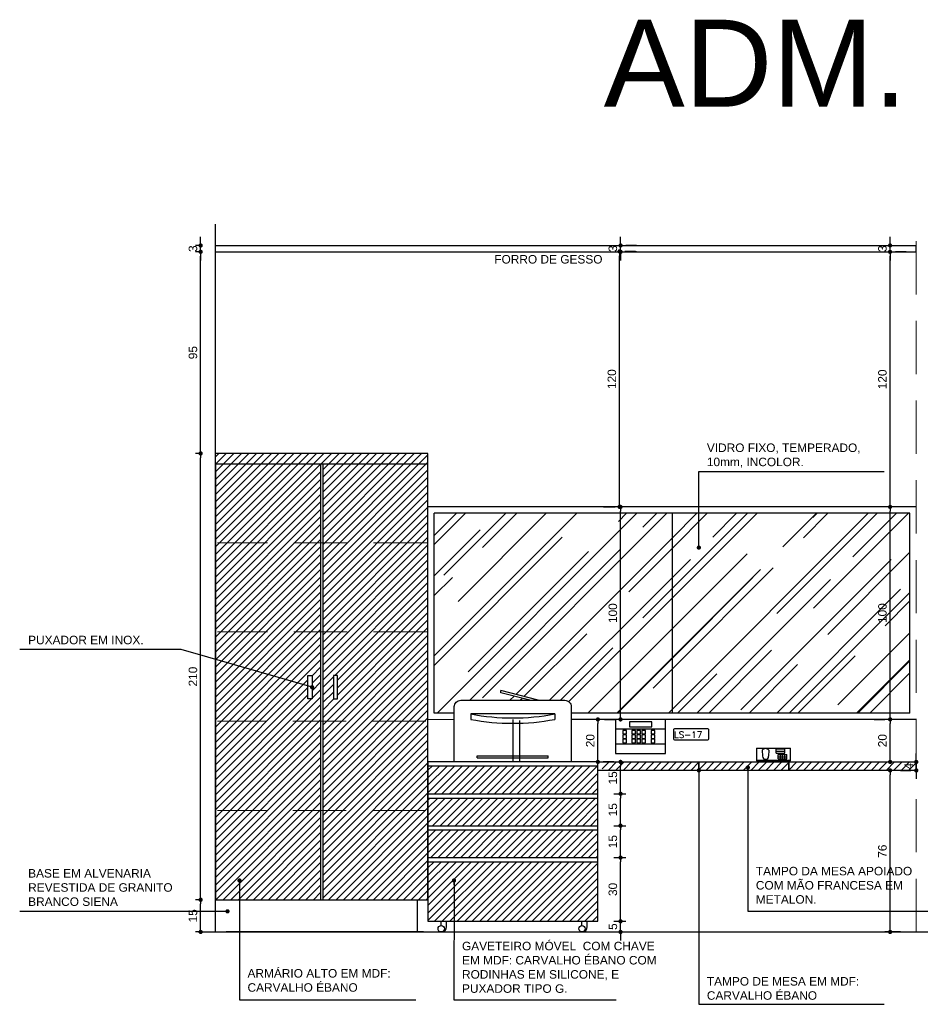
# Model space of a CAD drawing. Header units: metres. Extents: x -44 to 208, y -13 to 238.
# Tile 17 of 154: x -0.59 to 3.65, y 56.29 to 60.92. Entities that reach past the tile are written whole.
import ezdxf

# ---------------------------------------------------------------- set-up
doc = ezdxf.new("R2010")
doc.units = ezdxf.units.M
doc.header["$MEASUREMENT"] = 0
doc.linetypes.add('HIDDEN', pattern=[0.375, 0.25, -0.125])
doc.layers.add('A4Proj', color=1, linetype='HIDDEN', lineweight=9)
doc.layers.add('HAC', color=9, linetype='Continuous', lineweight=20)
for name, color, linetype in [('CTA-GER', 35, 'Continuous'), ('EE', 2, 'Continuous'), ('HTC-EST', 253, 'Continuous'), ('HTC-PIS', 8, 'Continuous'), ('LAY-COR', 31, 'Continuous'), ('LAY-MOB', 251, 'Continuous'), ('TXT-ESP', 40, 'Continuous'), ('VIS-V01', 6, 'Continuous'), ('VIS-V04', 30, 'Continuous'), ('VIS-V05', 31, 'Continuous'), ('VIS-V06', 9, 'Continuous')]:
    doc.layers.add(name, color=color, linetype=linetype)
doc.styles.add('20-15', font='romans.shx', dxfattribs={"height": 0.03})
doc.styles.add('ARIAL', font='arial.ttf')
doc.styles.get("Standard").update_dxf_attribs({"font": 'arial.ttf'})
doc.styles.add('Texto Cota', font='arial.ttf')
doc.dimstyles.new('1-25', dxfattribs={"dimscale": 0.025, "dimtxt": 1.6, "dimasz": 0.8, "dimexe": 1, "dimexo": 3, "dimtad": 1, "dimdec": 0, "dimlfac": 100, "dimrnd": 0.1, "dimzin": 12, "dimdsep": 46, "dimtxsty": 'Standard', "dimblk1": 'DOT', "dimblk2": 'DOT', "dimsah": 1, "dimcen": 2, "dimclrd": 161, "dimclre": 161, "dimclrt": 40, "dimadec": 0, "dimazin": 0, "dimtfac": 1, "dimtdec": 0, "dimtix": 1, "dimtmove": 2, "dimatfit": 3, "dimldrblk": 'DOT', "dimfxl": 1, "dimtolj": 1, "dimtzin": 12, "dimarcsym": 0})
doc.dimstyles.new('ARQ-1-20', dxfattribs={"dimscale": 0, "dimtxt": 0.03, "dimasz": 0.02, "dimexe": 0.04, "dimexo": 0.04, "dimgap": 0.02, "dimtad": 1, "dimdec": 0, "dimlfac": 100, "dimzin": 1, "dimdsep": 46, "dimtxsty": 'Texto Cota', "dimblk1": 'DOT', "dimblk2": 'DOT', "dimsah": 1, "dimcen": 0.05, "dimclrd": 256, "dimclrt": 15, "dimaunit": 1, "dimazin": 0, "dimtfac": 1.8, "dimtdec": 0, "dimtix": 1, "dimtmove": 2, "dimatfit": 1, "dimldrblk": 'DOT', "dimfxl": 1, "dimtolj": 1, "dimtzin": 4, "dimlwd": -1, "dimarcsym": 0})
pattern_1 = [(45, (-20.237489, -12.19023), (-0.0176776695, 0.0176776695), [])]

# ---------------------------------------------------------------- blocks, each defined once
blk = doc.blocks.new('_DOT')
at = {"color": 0, "linetype": 'ByBlock'}
blk.add_line((-0.5, 0), (-1, 0), dxfattribs=at)
at = {"color": 0, "linetype": 'ByBlock', "const_width": 0.5}
blk.add_lwpolyline([(-0.25, 0, 1), (0.25, 0, 1)], format="xyb", close=True, dxfattribs=at)
blk = doc.blocks.new('*D3863')
at = {"layer": 'CTA-GER', "color": 161, "lineweight": -2, "transparency": 16777216}
for p, q in [((3.5513, 57.387), (3.4781, 57.387)), ((3.5031, 56.647), (3.5031, 57.367)), ((3.5513, 56.627), (3.4781, 56.627))]:
    blk.add_line(p, q, dxfattribs=at)
at = {"layer": 'Defpoints', "color": 0, "transparency": 16777216}
for p in [(3.5031, 57.387), (3.6263, 57.387), (3.6263, 56.627)]:
    blk.add_point(p, dxfattribs=at)
at = {"layer": 'CTA-GER', "color": 161, "lineweight": -2, "transparency": 16777216, "xscale": 0.02, "yscale": 0.02, "zscale": 0.02}
for p, rotation in [((3.5031, 57.387), 90), ((3.5031, 56.627), 270)]:
    blk.add_blockref('_DOT', p, dxfattribs=dict(at, rotation=rotation))
at = {"layer": 'CTA-GER', "color": 40, "transparency": 16777216, "insert": (3.4671, 57.007), "char_height": 0.04, "attachment_point": 5, "rotation": 90}
blk.add_mtext('\\A1;76', dxfattribs=at)
blk = doc.blocks.new('*D3864')
at = {"layer": 'CTA-GER', "color": 161, "lineweight": -2, "transparency": 16777216}
for p, q in [((3.6263, 57.447), (3.6263, 57.467)), ((3.5513, 57.427), (3.6013, 57.427)), ((3.6263, 57.387), (3.6263, 57.427)), ((3.5513, 57.387), (3.6013, 57.387)), ((3.6263, 57.367), (3.6263, 57.347))]:
    blk.add_line(p, q, dxfattribs=at)
at = {"layer": 'Defpoints', "color": 0, "transparency": 16777216}
for p in [(3.6263, 57.427), (3.6263, 57.427), (3.6263, 57.387)]:
    blk.add_point(p, dxfattribs=at)
at = {"layer": 'CTA-GER', "color": 161, "lineweight": -2, "transparency": 16777216, "xscale": 0.02, "yscale": 0.02, "zscale": 0.02}
for p, rotation in [((3.6263, 57.427), 270), ((3.6263, 57.387), 90)]:
    blk.add_blockref('_DOT', p, dxfattribs=dict(at, rotation=rotation))
at = {"layer": 'CTA-GER', "color": 40, "transparency": 16777216, "insert": (3.5907, 57.407), "char_height": 0.04, "attachment_point": 5, "rotation": 90}
blk.add_mtext('\\A1;4', dxfattribs=at)
blk = doc.blocks.new('*D3865')
at = {"layer": 'CTA-GER', "color": 161, "lineweight": -2, "transparency": 16777216}
for p, q in [((3.4281, 57.627), (3.4781, 57.627)), ((3.5031, 57.447), (3.5031, 57.607)), ((3.4281, 57.427), (3.4781, 57.427))]:
    blk.add_line(p, q, dxfattribs=at)
at = {"layer": 'Defpoints', "color": 0, "transparency": 16777216}
for p in [(3.5031, 57.627), (3.5031, 57.627), (3.5031, 57.427)]:
    blk.add_point(p, dxfattribs=at)
at = {"layer": 'CTA-GER', "color": 161, "lineweight": -2, "transparency": 16777216, "xscale": 0.02, "yscale": 0.02, "zscale": 0.02}
for p, rotation in [((3.5031, 57.627), 90), ((3.5031, 57.427), 270)]:
    blk.add_blockref('_DOT', p, dxfattribs=dict(at, rotation=rotation))
at = {"layer": 'CTA-GER', "color": 40, "transparency": 16777216, "insert": (3.4671, 57.527), "char_height": 0.04, "attachment_point": 5, "rotation": 90}
blk.add_mtext('\\A1;20', dxfattribs=at)
blk = doc.blocks.new('*D3866')
at = {"layer": 'CTA-GER', "color": 161, "lineweight": -2, "transparency": 16777216}
for p, q in [((3.5031, 57.647), (3.5031, 58.607)), ((3.5781, 58.627), (3.5281, 58.627)), ((3.4281, 57.627), (3.4781, 57.627))]:
    blk.add_line(p, q, dxfattribs=at)
at = {"layer": 'Defpoints', "color": 0, "transparency": 16777216}
for p in [(3.5031, 58.627), (3.5031, 58.627), (3.5031, 57.627)]:
    blk.add_point(p, dxfattribs=at)
at = {"layer": 'CTA-GER', "color": 161, "lineweight": -2, "transparency": 16777216, "xscale": 0.02, "yscale": 0.02, "zscale": 0.02}
for p, rotation in [((3.5031, 58.627), 90), ((3.5031, 57.627), 270)]:
    blk.add_blockref('_DOT', p, dxfattribs=dict(at, rotation=rotation))
at = {"layer": 'CTA-GER', "color": 40, "transparency": 16777216, "insert": (3.4671, 58.127), "char_height": 0.04, "attachment_point": 5, "rotation": 90}
blk.add_mtext('\\A1;100', dxfattribs=at)
blk = doc.blocks.new('*D3867')
at = {"layer": 'CTA-GER', "color": 161, "lineweight": -2, "transparency": 16777216}
for p, q in [((3.5781, 59.827), (3.5281, 59.827)), ((3.5031, 58.647), (3.5031, 59.807)), ((3.5781, 58.627), (3.5281, 58.627))]:
    blk.add_line(p, q, dxfattribs=at)
at = {"layer": 'Defpoints', "color": 0, "transparency": 16777216}
for p in [(3.5031, 59.827), (3.5031, 59.827), (3.5031, 58.627)]:
    blk.add_point(p, dxfattribs=at)
at = {"layer": 'CTA-GER', "color": 161, "lineweight": -2, "transparency": 16777216, "xscale": 0.02, "yscale": 0.02, "zscale": 0.02}
for p, rotation in [((3.5031, 59.827), 90), ((3.5031, 58.627), 270)]:
    blk.add_blockref('_DOT', p, dxfattribs=dict(at, rotation=rotation))
at = {"layer": 'CTA-GER', "color": 40, "transparency": 16777216, "insert": (3.4671, 59.227), "char_height": 0.04, "attachment_point": 5, "rotation": 90}
blk.add_mtext('\\A1;120', dxfattribs=at)
blk = doc.blocks.new('*D3868')
at = {"layer": 'CTA-GER', "color": 161, "lineweight": -2, "transparency": 16777216}
for p, q in [((3.4281, 59.857), (3.4781, 59.857)), ((3.5031, 59.877), (3.5031, 59.897)), ((3.5031, 59.827), (3.5031, 59.857)), ((3.5781, 59.827), (3.5281, 59.827)), ((3.5031, 59.807), (3.5031, 59.787))]:
    blk.add_line(p, q, dxfattribs=at)
at = {"layer": 'Defpoints', "color": 0, "transparency": 16777216}
for p in [(3.5031, 59.857), (3.5031, 59.857), (3.5031, 59.827)]:
    blk.add_point(p, dxfattribs=at)
at = {"layer": 'CTA-GER', "color": 161, "lineweight": -2, "transparency": 16777216, "xscale": 0.02, "yscale": 0.02, "zscale": 0.02}
for p, rotation in [((3.5031, 59.857), 270), ((3.5031, 59.827), 90)]:
    blk.add_blockref('_DOT', p, dxfattribs=dict(at, rotation=rotation))
at = {"layer": 'CTA-GER', "color": 40, "transparency": 16777216, "insert": (3.4671, 59.842), "char_height": 0.04, "attachment_point": 5, "rotation": 90}
blk.add_mtext('\\A1;3', dxfattribs=at)
blk = doc.blocks.new('*D3869')
at = {"layer": 'CTA-GER', "color": 161, "lineweight": -2, "transparency": 16777216}
for p, q in [((2.2345, 56.697), (2.2345, 56.717)), ((2.2029, 56.677), (2.2595, 56.677)), ((2.2345, 56.627), (2.2345, 56.677)), ((2.2029, 56.627), (2.2595, 56.627)), ((2.2345, 56.607), (2.2345, 56.587))]:
    blk.add_line(p, q, dxfattribs=at)
at = {"layer": 'Defpoints', "color": 0, "transparency": 16777216}
for p in [(2.1279, 56.677), (2.2345, 56.677), (2.1279, 56.627)]:
    blk.add_point(p, dxfattribs=at)
at = {"layer": 'CTA-GER', "color": 161, "lineweight": -2, "transparency": 16777216, "xscale": 0.02, "yscale": 0.02, "zscale": 0.02}
for p, rotation in [((2.2345, 56.677), 270), ((2.2345, 56.627), 90)]:
    blk.add_blockref('_DOT', p, dxfattribs=dict(at, rotation=rotation))
at = {"layer": 'CTA-GER', "color": 40, "transparency": 16777216, "insert": (2.1985, 56.652), "char_height": 0.04, "attachment_point": 5, "rotation": 90}
blk.add_mtext('\\A1;5', dxfattribs=at)
blk = doc.blocks.new('*D3870')
at = {"layer": 'CTA-GER', "color": 161, "lineweight": -2, "transparency": 16777216}
for p, q in [((2.2029, 56.977), (2.2595, 56.977)), ((2.2345, 56.697), (2.2345, 56.957)), ((2.2029, 56.677), (2.2595, 56.677))]:
    blk.add_line(p, q, dxfattribs=at)
at = {"layer": 'Defpoints', "color": 0, "transparency": 16777216}
for p in [(2.1279, 56.977), (2.2345, 56.977), (2.1279, 56.677)]:
    blk.add_point(p, dxfattribs=at)
at = {"layer": 'CTA-GER', "color": 161, "lineweight": -2, "transparency": 16777216, "xscale": 0.02, "yscale": 0.02, "zscale": 0.02}
for p, rotation in [((2.2345, 56.977), 90), ((2.2345, 56.677), 270)]:
    blk.add_blockref('_DOT', p, dxfattribs=dict(at, rotation=rotation))
at = {"layer": 'CTA-GER', "color": 40, "transparency": 16777216, "insert": (2.1984, 56.827), "char_height": 0.04, "attachment_point": 5, "rotation": 90}
blk.add_mtext('\\A1;30', dxfattribs=at)
blk = doc.blocks.new('*D3871')
at = {"layer": 'CTA-GER', "color": 161, "lineweight": -2, "transparency": 16777216}
for p, q in [((2.2029, 57.127), (2.2595, 57.127)), ((2.2345, 56.997), (2.2345, 57.107)), ((2.2029, 56.977), (2.2595, 56.977))]:
    blk.add_line(p, q, dxfattribs=at)
at = {"layer": 'Defpoints', "color": 0, "transparency": 16777216}
for p in [(2.1279, 57.127), (2.2345, 57.127), (2.1279, 56.977)]:
    blk.add_point(p, dxfattribs=at)
at = {"layer": 'CTA-GER', "color": 161, "lineweight": -2, "transparency": 16777216, "xscale": 0.02, "yscale": 0.02, "zscale": 0.02}
for p, rotation in [((2.2345, 57.127), 90), ((2.2345, 56.977), 270)]:
    blk.add_blockref('_DOT', p, dxfattribs=dict(at, rotation=rotation))
at = {"layer": 'CTA-GER', "color": 40, "transparency": 16777216, "insert": (2.1984, 57.052), "char_height": 0.04, "attachment_point": 5, "rotation": 90}
blk.add_mtext('\\A1;15', dxfattribs=at)
blk = doc.blocks.new('*D3872')
at = {"layer": 'CTA-GER', "color": 161, "lineweight": -2, "transparency": 16777216}
for p, q in [((2.2029, 57.277), (2.2595, 57.277)), ((2.2345, 57.147), (2.2345, 57.257)), ((2.2029, 57.127), (2.2595, 57.127))]:
    blk.add_line(p, q, dxfattribs=at)
at = {"layer": 'Defpoints', "color": 0, "transparency": 16777216}
for p in [(2.1279, 57.277), (2.2345, 57.277), (2.1279, 57.127)]:
    blk.add_point(p, dxfattribs=at)
at = {"layer": 'CTA-GER', "color": 161, "lineweight": -2, "transparency": 16777216, "xscale": 0.02, "yscale": 0.02, "zscale": 0.02}
for p, rotation in [((2.2345, 57.277), 90), ((2.2345, 57.127), 270)]:
    blk.add_blockref('_DOT', p, dxfattribs=dict(at, rotation=rotation))
at = {"layer": 'CTA-GER', "color": 40, "transparency": 16777216, "insert": (2.1984, 57.202), "char_height": 0.04, "attachment_point": 5, "rotation": 90}
blk.add_mtext('\\A1;15', dxfattribs=at)
blk = doc.blocks.new('*D3873')
at = {"layer": 'CTA-GER', "color": 161, "lineweight": -2, "transparency": 16777216}
for p, q in [((2.2029, 57.427), (2.2595, 57.427)), ((2.2345, 57.297), (2.2345, 57.407)), ((2.2029, 57.277), (2.2595, 57.277))]:
    blk.add_line(p, q, dxfattribs=at)
at = {"layer": 'Defpoints', "color": 0, "transparency": 16777216}
for p in [(2.1279, 57.427), (2.2345, 57.427), (2.1279, 57.277)]:
    blk.add_point(p, dxfattribs=at)
at = {"layer": 'CTA-GER', "color": 161, "lineweight": -2, "transparency": 16777216, "xscale": 0.02, "yscale": 0.02, "zscale": 0.02}
for p, rotation in [((2.2345, 57.427), 90), ((2.2345, 57.277), 270)]:
    blk.add_blockref('_DOT', p, dxfattribs=dict(at, rotation=rotation))
at = {"layer": 'CTA-GER', "color": 40, "transparency": 16777216, "insert": (2.1984, 57.352), "char_height": 0.04, "attachment_point": 5, "rotation": 90}
blk.add_mtext('\\A1;15', dxfattribs=at)
blk = doc.blocks.new('*D3874')
at = {"layer": 'CTA-GER', "color": 161, "lineweight": -2, "transparency": 16777216}
for p, q in [((2.1279, 57.447), (2.1279, 57.607)), ((2.2029, 57.627), (2.1529, 57.627)), ((2.2029, 57.427), (2.1529, 57.427))]:
    blk.add_line(p, q, dxfattribs=at)
at = {"layer": 'Defpoints', "color": 0, "transparency": 16777216}
for p in [(2.1279, 57.627), (2.1279, 57.627), (2.1279, 57.427)]:
    blk.add_point(p, dxfattribs=at)
at = {"layer": 'CTA-GER', "color": 161, "lineweight": -2, "transparency": 16777216, "xscale": 0.02, "yscale": 0.02, "zscale": 0.02}
for p, rotation in [((2.1279, 57.627), 90), ((2.1279, 57.427), 270)]:
    blk.add_blockref('_DOT', p, dxfattribs=dict(at, rotation=rotation))
at = {"layer": 'CTA-GER', "color": 40, "transparency": 16777216, "insert": (2.0919, 57.527), "char_height": 0.04, "attachment_point": 5, "rotation": 90}
blk.add_mtext('\\A1;20', dxfattribs=at)
blk = doc.blocks.new('*D3875')
at = {"layer": 'CTA-GER', "color": 161, "lineweight": -2, "transparency": 16777216}
for p, q in [((2.1595, 58.627), (2.2095, 58.627)), ((2.2345, 57.647), (2.2345, 58.607)), ((2.1595, 57.627), (2.2095, 57.627))]:
    blk.add_line(p, q, dxfattribs=at)
at = {"layer": 'Defpoints', "color": 0, "transparency": 16777216}
for p in [(2.2345, 58.627), (2.2345, 58.627), (2.2345, 57.627)]:
    blk.add_point(p, dxfattribs=at)
at = {"layer": 'CTA-GER', "color": 161, "lineweight": -2, "transparency": 16777216, "xscale": 0.02, "yscale": 0.02, "zscale": 0.02}
for p, rotation in [((2.2345, 58.627), 90), ((2.2345, 57.627), 270)]:
    blk.add_blockref('_DOT', p, dxfattribs=dict(at, rotation=rotation))
at = {"layer": 'CTA-GER', "color": 40, "transparency": 16777216, "insert": (2.1984, 58.127), "char_height": 0.04, "attachment_point": 5, "rotation": 90}
blk.add_mtext('\\A1;100', dxfattribs=at)
blk = doc.blocks.new('*D3876')
at = {"layer": 'CTA-GER', "color": 161, "lineweight": -2, "transparency": 16777216}
for p, q in [((2.2345, 59.877), (2.2345, 59.897)), ((2.2345, 59.827), (2.2345, 59.857)), ((2.3095, 59.857), (2.2595, 59.857)), ((2.3095, 59.827), (2.2595, 59.827)), ((2.2345, 59.807), (2.2345, 59.787))]:
    blk.add_line(p, q, dxfattribs=at)
at = {"layer": 'Defpoints', "color": 0, "transparency": 16777216}
for p in [(2.2345, 59.857), (2.2345, 59.857), (2.2345, 59.827)]:
    blk.add_point(p, dxfattribs=at)
at = {"layer": 'CTA-GER', "color": 161, "lineweight": -2, "transparency": 16777216, "xscale": 0.02, "yscale": 0.02, "zscale": 0.02}
for p, rotation in [((2.2345, 59.857), 270), ((2.2345, 59.827), 90)]:
    blk.add_blockref('_DOT', p, dxfattribs=dict(at, rotation=rotation))
at = {"layer": 'CTA-GER', "color": 40, "transparency": 16777216, "insert": (2.1984, 59.842), "char_height": 0.04, "attachment_point": 5, "rotation": 90}
blk.add_mtext('\\A1;3', dxfattribs=at)
blk = doc.blocks.new('*D3877')
at = {"layer": 'CTA-GER', "color": 161, "lineweight": -2, "transparency": 16777216}
for p, q in [((2.3049, 59.829), (2.2549, 59.829)), ((2.2299, 58.647), (2.2299, 59.809)), ((2.1549, 58.627), (2.2049, 58.627))]:
    blk.add_line(p, q, dxfattribs=at)
at = {"layer": 'Defpoints', "color": 0, "transparency": 16777216}
for p in [(2.2299, 59.829), (2.2299, 59.829), (2.2299, 58.627)]:
    blk.add_point(p, dxfattribs=at)
at = {"layer": 'CTA-GER', "color": 161, "lineweight": -2, "transparency": 16777216, "xscale": 0.02, "yscale": 0.02, "zscale": 0.02}
for p, rotation in [((2.2299, 59.829), 90), ((2.2299, 58.627), 270)]:
    blk.add_blockref('_DOT', p, dxfattribs=dict(at, rotation=rotation))
at = {"layer": 'CTA-GER', "color": 40, "transparency": 16777216, "insert": (2.1938, 59.228), "char_height": 0.04, "attachment_point": 5, "rotation": 90}
blk.add_mtext('\\A1;120', dxfattribs=at)
blk = doc.blocks.new('*D3878')
at = {"layer": 'CTA-GER', "color": 161, "lineweight": -2, "transparency": 16777216}
for p, q in [((0.2529, 56.7785), (0.2334, 56.7785)), ((0.2584, 56.647), (0.2584, 56.7585)), ((0.2529, 56.627), (0.2334, 56.627))]:
    blk.add_line(p, q, dxfattribs=at)
at = {"layer": 'Defpoints', "color": 0, "transparency": 16777216}
for p in [(0.2584, 56.7785), (0.3279, 56.7785), (0.3279, 56.627)]:
    blk.add_point(p, dxfattribs=at)
at = {"layer": 'CTA-GER', "color": 161, "lineweight": -2, "transparency": 16777216, "xscale": 0.02, "yscale": 0.02, "zscale": 0.02}
for p, rotation in [((0.2584, 56.7785), 90), ((0.2584, 56.627), 270)]:
    blk.add_blockref('_DOT', p, dxfattribs=dict(at, rotation=rotation))
at = {"layer": 'CTA-GER', "color": 40, "transparency": 16777216, "insert": (0.2223, 56.7028), "char_height": 0.04, "attachment_point": 5, "rotation": 90}
blk.add_mtext('\\A1;15', dxfattribs=at)
blk = doc.blocks.new('*D3879')
at = {"layer": 'CTA-GER', "color": 161, "lineweight": -2, "transparency": 16777216}
for p, q in [((0.2529, 58.8785), (0.2334, 58.8785)), ((0.2584, 56.7985), (0.2584, 58.8585)), ((0.2529, 56.7785), (0.2334, 56.7785))]:
    blk.add_line(p, q, dxfattribs=at)
at = {"layer": 'Defpoints', "color": 0, "transparency": 16777216}
for p in [(0.2584, 58.8785), (0.3279, 58.8785), (0.3279, 56.7785)]:
    blk.add_point(p, dxfattribs=at)
at = {"layer": 'CTA-GER', "color": 161, "lineweight": -2, "transparency": 16777216, "xscale": 0.02, "yscale": 0.02, "zscale": 0.02}
for p, rotation in [((0.2584, 58.8785), 90), ((0.2584, 56.7785), 270)]:
    blk.add_blockref('_DOT', p, dxfattribs=dict(at, rotation=rotation))
at = {"layer": 'CTA-GER', "color": 40, "transparency": 16777216, "insert": (0.2223, 57.8285), "char_height": 0.04, "attachment_point": 5, "rotation": 90}
blk.add_mtext('\\A1;210', dxfattribs=at)
blk = doc.blocks.new('*D3880')
at = {"layer": 'CTA-GER', "color": 161, "lineweight": -2, "transparency": 16777216}
for p, q in [((0.2529, 59.827), (0.2334, 59.827)), ((0.2584, 58.8985), (0.2584, 59.807)), ((0.2529, 58.8785), (0.2334, 58.8785))]:
    blk.add_line(p, q, dxfattribs=at)
at = {"layer": 'Defpoints', "color": 0, "transparency": 16777216}
for p in [(0.2584, 59.827), (0.3279, 59.827), (0.3279, 58.8785)]:
    blk.add_point(p, dxfattribs=at)
at = {"layer": 'CTA-GER', "color": 161, "lineweight": -2, "transparency": 16777216, "xscale": 0.02, "yscale": 0.02, "zscale": 0.02}
for p, rotation in [((0.2584, 59.827), 90), ((0.2584, 58.8785), 270)]:
    blk.add_blockref('_DOT', p, dxfattribs=dict(at, rotation=rotation))
at = {"layer": 'CTA-GER', "color": 40, "transparency": 16777216, "insert": (0.2223, 59.3528), "char_height": 0.04, "attachment_point": 5, "rotation": 90}
blk.add_mtext('\\A1;95', dxfattribs=at)
blk = doc.blocks.new('*D3881')
at = {"layer": 'CTA-GER', "color": 161, "lineweight": -2, "transparency": 16777216}
for p, q in [((0.2529, 59.857), (0.2334, 59.857)), ((0.2584, 59.877), (0.2584, 59.897)), ((0.2584, 59.827), (0.2584, 59.857)), ((0.2529, 59.827), (0.2334, 59.827)), ((0.2584, 59.807), (0.2584, 59.787))]:
    blk.add_line(p, q, dxfattribs=at)
at = {"layer": 'Defpoints', "color": 0, "transparency": 16777216}
for p in [(0.2584, 59.857), (0.3279, 59.857), (0.3279, 59.827)]:
    blk.add_point(p, dxfattribs=at)
at = {"layer": 'CTA-GER', "color": 161, "lineweight": -2, "transparency": 16777216, "xscale": 0.02, "yscale": 0.02, "zscale": 0.02}
for p, rotation in [((0.2584, 59.857), 270), ((0.2584, 59.827), 90)]:
    blk.add_blockref('_DOT', p, dxfattribs=dict(at, rotation=rotation))
at = {"layer": 'CTA-GER', "color": 40, "transparency": 16777216, "insert": (0.2223, 59.842), "char_height": 0.04, "attachment_point": 5, "rotation": 90}
blk.add_mtext('\\A1;3', dxfattribs=at)

msp = doc.modelspace()

# ---------------------------------------------------------------- hatches: boundary and pattern name
at = {"layer": 'HAC'}
h = msp.add_hatch(dxfattribs=at)
h.set_pattern_fill('ANSI31', color=35, scale=0.2, style=0)
h.set_pattern_definition(pattern_1)
h.paths.add_polyline_path([(0.8229, 57.2785), (0.3279, 57.2785), (0.3279, 56.7785), (0.8229, 56.7785)])
h.paths.add_polyline_path([(1.3279, 57.2785), (0.8329, 57.2785), (0.8329, 56.7785), (1.3279, 56.7785)])
h.paths.add_polyline_path([(0.8229, 57.7785), (0.7829, 57.7785), (0.7829, 57.7235), (0.7629, 57.7235), (0.7629, 57.7785), (0.3279, 57.7785), (0.3279, 57.2785), (0.8229, 57.2785)])
h.paths.add_polyline_path([(1.3279, 57.7785), (0.9029, 57.7785), (0.9029, 57.7235), (0.8829, 57.7235), (0.8829, 57.7785), (0.8329, 57.7785), (0.8329, 57.2785), (1.3279, 57.2785)])
h.paths.add_polyline_path([(0.8229, 58.2784), (0.3279, 58.2784), (0.3279, 57.7785), (0.7629, 57.7785), (0.7629, 57.8335), (0.7829, 57.8335), (0.7829, 57.7785), (0.8229, 57.7785)])
h.paths.add_polyline_path([(1.3279, 58.2784), (0.8329, 58.2784), (0.8329, 57.7785), (0.8829, 57.7785), (0.8829, 57.8335), (0.9029, 57.8335), (0.9029, 57.7785), (1.3279, 57.7785)])
h.paths.add_polyline_path([(0.8229, 58.8285), (0.3279, 58.8285), (0.3279, 58.2784), (0.8229, 58.2784)])
h.paths.add_polyline_path([(1.3279, 58.8285), (0.8329, 58.8285), (0.8329, 58.2784), (1.3279, 58.2784)])
h.paths.add_polyline_path([(1.3279, 58.8785), (0.3279, 58.8785), (0.3279, 58.8285), (1.3279, 58.8285)])
h = msp.add_hatch(dxfattribs=at)
h.set_pattern_fill('AR-RROOF', color=256, scale=0.2, angle=45)
h.paths.add_polyline_path([(2.4771, 58.597), (1.3579, 58.597), (1.3579, 57.657), (1.4522, 57.657), (1.4522, 57.687, -0.414214), (1.4822, 57.717), (1.8068, 57.717), (1.6704, 57.7522), (1.6704, 57.7625), (1.8469, 57.717), (1.9722, 57.717, -0.414214), (2.0022, 57.687), (2.0022, 57.657), (2.4771, 57.657)])
h.paths.add_polyline_path([(5.1963, 58.597), (3.8063, 58.597), (3.8063, 57.657), (4.0526, 57.657), (4.0526, 57.747), (4.4686, 57.747), (4.4686, 57.657), (5.1963, 57.657)])
h.paths.add_polyline_path([(2.2399, 58.068), (2.2399, 58.1813), (2.1575, 58.1813), (2.1575, 58.068)], flags=24)
h.paths.add_polyline_path([(4.714, 58.0687), (4.714, 58.182), (4.6316, 58.182), (4.6316, 58.0687)], flags=24)
h = msp.add_hatch(dxfattribs=at)
h.set_pattern_fill('AR-RROOF', color=256, scale=0.2, angle=45)
h.paths.add_polyline_path([(3.5963, 58.597), (2.4771, 58.597), (2.4771, 57.657), (3.5963, 57.657)])
h.paths.add_polyline_path([(3.5086, 58.0687), (3.5086, 58.182), (3.4262, 58.182), (3.4262, 58.0687)], flags=24)
h = msp.add_hatch(dxfattribs=at)
h.set_pattern_fill('ANSI31', color=35, scale=0.2, style=0)
h.set_pattern_definition([(45, (-20.237489, -12.19023), (-0.0176776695, 0.0176776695), [])])
h.paths.add_polyline_path([(2.1279, 56.957), (1.3279, 56.957), (1.3279, 56.7785), (1.3279, 56.677), (2.1279, 56.677)])
h.paths.add_polyline_path([(2.1279, 57.107), (1.3279, 57.107), (1.3279, 56.977), (2.1279, 56.977)])
h.paths.add_polyline_path([(2.1279, 57.257), (1.3279, 57.257), (1.3279, 57.127), (2.1279, 57.127)])
h.paths.add_polyline_path([(2.1279, 57.407), (1.3279, 57.407), (1.3279, 57.277), (2.1279, 57.277)])
h = msp.add_hatch(dxfattribs=at)
h.set_pattern_fill('ANSI31', color=35, scale=0.2, style=0)
h.set_pattern_definition(pattern_1)
h.paths.add_polyline_path([(3.6263, 57.427), (3.0263, 57.427), (3.0263, 57.387), (3.6263, 57.387)])
h.paths.add_polyline_path([(3.0263, 57.427), (2.603, 57.427), (2.603, 57.387), (3.0263, 57.387)])
h.paths.add_polyline_path([(2.603, 57.427), (2.1479, 57.427), (2.1479, 57.387), (2.603, 57.387)])

# ---------------------------------------------------------------- linework, layer by layer
at = {"layer": 'A4Proj'}
for p, q in [((3.6263, 56.627), (3.6263, 59.957)), ((1.3225, 58.4585), (0.3379, 58.4585)), ((1.3225, 58.0385), (0.3379, 58.0385)), ((1.3179, 57.6185), (0.3379, 57.6185)), ((1.3179, 57.1985), (0.3379, 57.1985))]:
    msp.add_line(p, q, dxfattribs=at)
at = {"layer": 'EE'}
for p, q in [((2.8796, 57.427), (2.8846, 57.427)), ((3.0246, 57.427), (3.0296, 57.427))]:
    msp.add_line(p, q, dxfattribs=at)
at = {"layer": 'HAC'}
msp.add_line((1.4522, 57.627), (1.3279, 57.627), dxfattribs=at)
at = {"layer": 'HTC-EST'}
for p, q in [((1.3579, 57.657), (1.3579, 58.597)), ((3.5963, 57.657), (3.5963, 58.597)), ((1.4522, 57.657), (1.3579, 57.657)), ((3.5963, 57.657), (2.0022, 57.657)), ((3.6279, 57.627), (2.0022, 57.627)), ((2.4463, 57.627), (2.2113, 57.627))]:
    msp.add_line(p, q, dxfattribs=at)
at = {"layer": 'HTC-PIS'}
for p, q in [((2.4771, 58.597), (2.4771, 57.657)), ((0.3479, 56.627), (0.3779, 56.627)), ((1.3079, 56.627), (1.2779, 56.627))]:
    msp.add_line(p, q, dxfattribs=at)
at = {"layer": 'LAY-COR'}
for p, q in [((0.3279, 59.857), (3.6263, 59.857)), ((3.6263, 59.827), (3.6263, 59.857)), ((0.3279, 59.827), (3.6263, 59.827))]:
    msp.add_line(p, q, dxfattribs=at)
at = {"layer": 'LAY-MOB'}
for p, q in [((1.6704, 57.7522), (1.6704, 57.7625)), ((1.8469, 57.717), (1.6704, 57.7625)), ((1.8068, 57.717), (1.6704, 57.7522)), ((1.9248, 57.6525), (1.5296, 57.6525)), ((1.5296, 57.6525), (1.5296, 57.6272)), ((1.9248, 57.6525), (1.9248, 57.6272)), ((1.7279, 57.6272), (1.7279, 57.427)), ((1.7587, 57.6218), (1.7587, 57.427)), ((2.2113, 57.627), (2.2113, 57.467)), ((2.4463, 57.467), (2.4463, 57.627)), ((2.4463, 57.5812), (2.2113, 57.5812)), ((2.4463, 57.5111), (2.2113, 57.5111)), ((1.5603, 57.4455), (1.5603, 57.4559)), ((1.5603, 57.4559), (1.8941, 57.4559)), ((1.8941, 57.4455), (1.8941, 57.4559)), ((2.2113, 57.467), (2.4463, 57.467)), ((2.8746, 57.492), (2.8746, 57.432)), ((2.8746, 57.492), (3.0346, 57.492)), ((2.901, 57.4818), (2.9023, 57.454)), ((2.9326, 57.4818), (2.9313, 57.454)), ((2.9675, 57.4879), (3.0075, 57.4879)), ((2.9675, 57.4679), (2.9675, 57.4879)), ((2.9675, 57.4779), (3.0075, 57.4779)), ((2.9675, 57.4679), (3.0075, 57.4679)), ((2.977, 57.4417), (2.977, 57.4617)), ((2.977, 57.4617), (3.017, 57.4617)), ((2.977, 57.4517), (3.017, 57.4517)), ((2.987, 57.4417), (2.987, 57.4617)), ((2.997, 57.4417), (2.997, 57.4617)), ((3.007, 57.4417), (3.007, 57.4617)), ((3.0075, 57.4679), (3.0075, 57.4879)), ((3.017, 57.4417), (3.017, 57.4617)), ((3.0346, 57.432), (3.0346, 57.492)), ((1.5603, 57.4455), (1.8941, 57.4455)), ((2.8746, 57.435), (3.0346, 57.435)), ((2.8746, 57.432), (3.0346, 57.432)), ((2.8796, 57.432), (2.8796, 57.427)), ((2.8846, 57.432), (2.8846, 57.427)), ((2.977, 57.4417), (3.017, 57.4417)), ((3.0246, 57.427), (3.0246, 57.432)), ((3.0296, 57.427), (3.0296, 57.432))]:
    msp.add_line(p, q, dxfattribs=at)
for points in [[(2.0022, 57.427), (1.4522, 57.427), (1.4522, 57.687, -0.414214), (1.4822, 57.717), (1.9722, 57.717, -0.414214), (2.0022, 57.687)], [(2.4928, 57.5287, -0.414214), (2.4853, 57.5362), (2.4853, 57.5775, -0.414214), (2.4928, 57.585), (2.6412, 57.585, -0.414214), (2.6487, 57.5775), (2.6487, 57.5362, -0.414214), (2.6412, 57.5287)]]:
    msp.add_lwpolyline(points, format="xyb", close=True, dxfattribs=at)
for points in [[(2.2763, 57.5926), (2.3813, 57.5926), (2.3813, 57.6157), (2.2763, 57.6157)], [(2.2459, 57.559), (2.2625, 57.559), (2.2625, 57.5756), (2.2459, 57.5756)], [(2.2459, 57.5379), (2.2625, 57.5379), (2.2625, 57.5545), (2.2459, 57.5545)], [(2.2875, 57.559), (2.3041, 57.559), (2.3041, 57.5756), (2.2875, 57.5756)], [(2.2875, 57.5379), (2.3041, 57.5379), (2.3041, 57.5545), (2.2875, 57.5545)], [(2.3111, 57.559), (2.3277, 57.559), (2.3277, 57.5756), (2.3111, 57.5756)], [(2.3111, 57.5379), (2.3277, 57.5379), (2.3277, 57.5545), (2.3111, 57.5545)], [(2.3352, 57.559), (2.3518, 57.559), (2.3518, 57.5756), (2.3352, 57.5756)], [(2.3352, 57.5379), (2.3518, 57.5379), (2.3518, 57.5545), (2.3352, 57.5545)], [(2.379, 57.559), (2.3956, 57.559), (2.3956, 57.5756), (2.379, 57.5756)], [(2.379, 57.5379), (2.3956, 57.5379), (2.3956, 57.5545), (2.379, 57.5545)], [(2.2459, 57.5169), (2.2625, 57.5169), (2.2625, 57.5335), (2.2459, 57.5335)], [(2.2875, 57.5169), (2.3041, 57.5169), (2.3041, 57.5335), (2.2875, 57.5335)], [(2.3111, 57.5169), (2.3277, 57.5169), (2.3277, 57.5335), (2.3111, 57.5335)], [(2.3352, 57.5169), (2.3518, 57.5169), (2.3518, 57.5335), (2.3352, 57.5335)], [(2.379, 57.5169), (2.3956, 57.5169), (2.3956, 57.5335), (2.379, 57.5335)]]:
    msp.add_lwpolyline(points, close=True, dxfattribs=at)
for centre, radius, start, end in [((1.7272, 58.6936), 1.0597, 259.2519, 280.7481), ((1.7272, 58.6683), 1.0597, 259.2519, 280.7481), ((2.9168, 57.4702), 0.0196, 36.363, 143.637), ((2.9168, 57.454), 0.0145, 180, 0)]:
    msp.add_arc(centre, radius, start, end, dxfattribs=at)
at = {"layer": 'VIS-V01'}
msp.add_line((0.2479, 56.627), (5.3221, 56.627), dxfattribs=at)
at = {"layer": 'VIS-V04'}
for p, q in [((0.3279, 56.627), (0.3279, 59.957)), ((1.3279, 58.8785), (0.3279, 58.8785)), ((1.3279, 56.7785), (1.3279, 58.8785)), ((0.3279, 58.8285), (0.3279, 56.7785)), ((1.3279, 58.8285), (0.3279, 58.8285)), ((0.8229, 58.8285), (0.8229, 56.7785)), ((0.8329, 58.8285), (0.8329, 56.7785)), ((2.1279, 57.427), (1.3279, 57.427)), ((1.3279, 57.427), (1.3279, 56.677)), ((2.1279, 57.407), (1.3279, 57.407)), ((1.3279, 57.277), (2.1279, 57.277)), ((1.3279, 57.257), (2.1279, 57.257)), ((1.3279, 57.127), (2.1279, 57.127)), ((1.3279, 57.107), (2.1279, 57.107)), ((1.3279, 56.977), (2.1279, 56.977)), ((1.3279, 56.957), (2.1279, 56.957)), ((0.3279, 56.7785), (1.3279, 56.7785))]:
    msp.add_line(p, q, dxfattribs=at)
for points in [[(0.7829, 57.7235), (0.7629, 57.7235), (0.7629, 57.8335), (0.7829, 57.8335)], [(0.8829, 57.7235), (0.9029, 57.7235), (0.9029, 57.8335), (0.8829, 57.8335)], [(2.1279, 57.427), (2.603, 57.427), (2.603, 57.387), (2.1279, 57.387)], [(2.603, 57.427), (3.0263, 57.427), (3.0263, 57.387), (2.603, 57.387)], [(3.0263, 57.427), (3.6263, 57.427), (3.6263, 57.387), (3.0263, 57.387)]]:
    msp.add_lwpolyline(points, close=True, dxfattribs=at)
msp.add_lwpolyline([(1.3279, 56.677), (2.1279, 56.677), (2.1279, 57.427)], dxfattribs=at)
at = {"layer": 'VIS-V05'}
for p, q in [((0.3279, 56.7785), (1.2779, 56.7785)), ((0.3279, 56.627), (0.3279, 56.7785)), ((1.2779, 56.7785), (1.2779, 56.627)), ((1.3907, 56.657), (1.3907, 56.677)), ((1.4157, 56.652), (1.4157, 56.677)), ((2.0529, 56.657), (2.0529, 56.677)), ((2.0779, 56.652), (2.0779, 56.677)), ((1.2779, 56.627), (0.3779, 56.627))]:
    msp.add_line(p, q, dxfattribs=at)
for centre in [(1.3907, 56.642), (2.0529, 56.642)]:
    msp.add_circle(centre, 0.015, dxfattribs=at)
for centre in [(1.3907, 56.652), (2.0529, 56.652)]:
    msp.add_arc(centre, 0.025, 270, 0, dxfattribs=at)
at = {"layer": 'VIS-V06'}
for p, q in [((3.6279, 58.627), (1.3263, 58.627)), ((3.5963, 58.597), (1.3579, 58.597))]:
    msp.add_line(p, q, dxfattribs=at)

# ---------------------------------------------------------------- texts
at = {"layer": 'LAY-MOB', "style": '20-15'}
msp.add_text('LS-17', height=0.03, dxfattribs=at).set_placement((2.4865, 57.5399))
at = {"layer": 'TXT-ESP', "insert": (2.1554, 60.9193), "char_height": 0.40898, "width": 13.150774, "attachment_point": 1, "style": 'ARIAL'}
msp.add_mtext('ADM.', dxfattribs=at)
at = {"layer": 'TXT-ESP', "color": 40, "char_height": 0.04, "style": 'Texto Cota'}
for s, insert, width, attachment_point in [('{\\C256;FORRO DE GESSO }', (2.1495, 59.7917), 0.858331, 6), ('{\\C256;VIDRO FIXO, TEMPERADO, 10mm, INCOLOR.}', (2.6407, 58.8682), 0.858331, 4), ('{\\C256;PUXADOR EM INOX.}', (-0.5533, 58.0004), 0.858331, 4), ('{\\C256;BASE EM ALVENARIA \\PREVESTIDA DE GRANITO BRANCO SIENA}', (-0.5533, 56.8359), 0.858331, 4), ('{\\C256;TAMPO DA MESA APOIADO COM MÃO FRANCESA EM METALON.}', (2.8712, 56.8463), 0.858331, 4), ('{\\C256;GAVETEIRO MÓVEL  COM CHAVE EM MDF: CARVALHO ÉBANO COM RODINHAS EM SILICONE, E PUXADOR TIPO G. }', (1.4884, 56.4603), 0.940175, 4), ('{\\C256;ARMÁRIO ALTO EM MDF: CARVALHO ÉBANO}', (0.479, 56.3987), 0.858331, 4), ('{\\C256;TAMPO DE MESA EM MDF: CARVALHO ÉBANO}', (2.6407, 56.361), 0.858331, 4)]:
    msp.add_mtext(s, dxfattribs=dict(at, insert=insert, width=width, attachment_point=attachment_point))

# ---------------------------------------------------------------- dimensions: what is measured, and where the dimension line sits
at = {"layer": 'CTA-GER'}
for base, p1, p2, picture, middle in [((0.2584, 59.857), (0.3279, 59.827), (0.3279, 59.857), '*D3881', (0.2223, 59.842)), ((2.2345, 59.857), (2.2345, 59.827), (2.2345, 59.857), '*D3876', (2.1984, 59.842)), ((3.5031, 59.857), (3.5031, 59.827), (3.5031, 59.857), '*D3868', (3.4671, 59.842)), ((0.2584, 59.827), (0.3279, 58.8785), (0.3279, 59.827), '*D3880', (0.2223, 59.3528)), ((2.2299, 59.829), (2.2299, 58.627), (2.2299, 59.829), '*D3877', (2.1938, 59.228)), ((3.5031, 59.827), (3.5031, 58.627), (3.5031, 59.827), '*D3867', (3.4671, 59.227)), ((0.2584, 58.8785), (0.3279, 56.7785), (0.3279, 58.8785), '*D3879', (0.2223, 57.8285)), ((2.2345, 58.627), (2.2345, 57.627), (2.2345, 58.627), '*D3875', (2.1984, 58.127)), ((3.5031, 58.627), (3.5031, 57.627), (3.5031, 58.627), '*D3866', (3.4671, 58.127)), ((2.1279, 57.627), (2.1279, 57.427), (2.1279, 57.627), '*D3874', (2.0919, 57.527)), ((3.5031, 57.627), (3.5031, 57.427), (3.5031, 57.627), '*D3865', (3.4671, 57.527)), ((3.6263, 57.427), (3.6263, 57.387), (3.6263, 57.427), '*D3864', (3.5907, 57.407)), ((2.2345, 57.427), (2.1279, 57.277), (2.1279, 57.427), '*D3873', (2.1984, 57.352)), ((3.5031, 57.387), (3.6263, 56.627), (3.6263, 57.387), '*D3863', (3.4671, 57.007)), ((2.2345, 57.277), (2.1279, 57.127), (2.1279, 57.277), '*D3872', (2.1984, 57.202)), ((2.2345, 57.127), (2.1279, 56.977), (2.1279, 57.127), '*D3871', (2.1984, 57.052)), ((2.2345, 56.977), (2.1279, 56.677), (2.1279, 56.977), '*D3870', (2.1984, 56.827)), ((0.2584, 56.7785), (0.3279, 56.627), (0.3279, 56.7785), '*D3878', (0.2223, 56.7028)), ((2.2345, 56.677), (2.1279, 56.627), (2.1279, 56.677), '*D3869', (2.1985, 56.652))]:
    dim = msp.add_linear_dim(base=base, p1=p1, p2=p2, angle=90, dimstyle='1-25', dxfattribs=at)
    dim.commit()
    dim.dimension.update_dxf_attribs({"geometry": picture, "text_midpoint": middle})

# ---------------------------------------------------------------- leaders
for points in [[(2.603, 58.4355), (2.603, 58.7937), (3.4756, 58.7937)], [(0.7829, 57.7785), (0.1671, 57.9564), (-0.5932, 57.9564)], [(2.8335, 57.4007), (2.8335, 56.7245), (3.7061, 56.7245)], [(2.603, 57.387), (2.603, 56.2865), (3.4756, 56.2865)], [(0.4413, 56.869), (0.4412, 56.3069), (1.2705, 56.3069)], [(1.4507, 56.869), (1.4506, 56.3069), (2.2146, 56.3069)], [(0.3848, 56.7238), (-0.0217, 56.7238), (-0.5932, 56.7238)]]:
    msp.add_leader(points, dimstyle='ARQ-1-20', override={"dimscale": 1}, dxfattribs=at)

doc.saveas('drawing.dxf')
